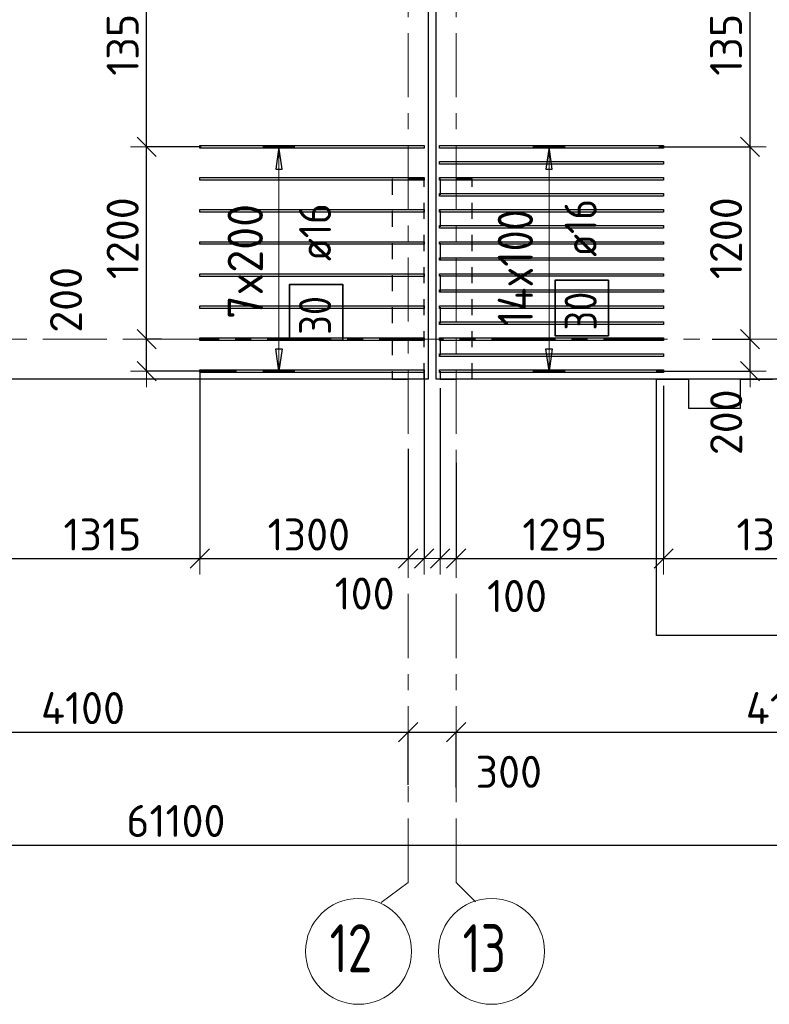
# Model space of a CAD drawing. Header units: metres. Extents: x -38 to 107, y -15 to 21.
# Tile 26 of 167: x 30 to 35, y -4 to 2. Entities that reach past the tile are written whole.
import ezdxf

# ---------------------------------------------------------------- set-up
doc = ezdxf.new("R2010")
doc.units = ezdxf.units.M
doc.header["$PDMODE"] = 65
for name, pattern in [('______11', [0.5, 0.4, -0.05, 0, -0.05]), ('______2', [0.0405, 0.03, -0.0105]), ('______5', [1.1, 0.8, -0.1, 0.1, -0.1])]:
    doc.linetypes.add(name, pattern=pattern)
for name, color, linetype, lineweight in [('XR$2$Осевая линия (1)', 7, '______5', 13), ('XR$2$Размерная линия (1)', 7, 'Continuous', 13), ('XR$4$Перекрытие (1)', 7, 'Continuous', 35), ('XR$4$Размерная линия (1)', 7, 'Continuous', 13)]:
    doc.layers.add(name, color=color, linetype=linetype, lineweight=lineweight)
doc.layers.add('XR$4$Арм.стержн.Доп. Арм верхн.зоны Х', color=7, linetype='Continuous', lineweight=35, true_color=0x8c8cff)
doc.layers.add('XR$6$Стена_ бетон несущ.', color=7, linetype='Continuous', lineweight=70, true_color=0xb4b496)
doc.styles.add('ISOCPEUR', font='txt')
doc.dimstyles.new('DIMSTYLE_3', dxfattribs={"dimtxt": 0.2, "dimasz": 0.2, "dimexe": 0, "dimexo": 0, "dimgap": 0.1, "dimtad": 2, "dimdec": 0, "dimlfac": 1000, "dimrnd": 5, "dimzin": 12, "dimdsep": 46, "dimtxsty": 'ISOCPEUR', "dimblk1": 'ALL_ML_STRICH', "dimblk2": 'ALL_ML_STRICH', "dimsah": 1, "dimcen": 0, "dimclrd": 7, "dimclre": 256, "dimclrt": 7, "dimadec": 0, "dimazin": 0, "dimtfac": 1, "dimtdec": 0, "dimtix": 1, "dimtmove": 2, "dimatfit": 3, "dimfxl": 0, "dimtzin": 0, "dimlwd": 0, "dimlwe": -3, "dimarcsym": 0})
doc.dimstyles.new('DIMSTYLE_33', dxfattribs={"dimtxt": 0.2, "dimasz": 0.2, "dimexe": 0, "dimexo": 0, "dimgap": 0.1, "dimtad": 2, "dimdec": 0, "dimlfac": 1000, "dimrnd": 5, "dimzin": 12, "dimdsep": 46, "dimtxsty": 'ISOCPEUR', "dimblk1": 'ALL_ML_STRICH', "dimblk2": 'ALL_ML_STRICH', "dimsah": 1, "dimcen": 0, "dimclrd": 7, "dimclre": 256, "dimclrt": 7, "dimadec": 0, "dimazin": 0, "dimtfac": 1, "dimtdec": 0, "dimtix": 1, "dimtmove": 2, "dimatfit": 3, "dimfxl": 0, "dimtvp": 1.2, "dimtzin": 0, "dimlwd": 0, "dimlwe": -3, "dimarcsym": 0})
doc.dimstyles.new('DIMSTYLE_34', dxfattribs={"dimtxt": 0.2, "dimasz": 0.2, "dimexe": 0, "dimexo": 0, "dimgap": 0.1, "dimtad": 0, "dimdec": 0, "dimlfac": 1000, "dimrnd": 5, "dimzin": 12, "dimdsep": 46, "dimtxsty": 'ISOCPEUR', "dimblk1": 'ALL_ML_STRICH', "dimblk2": 'ALL_ML_STRICH', "dimsah": 1, "dimcen": 0, "dimclrd": 7, "dimclre": 256, "dimclrt": 7, "dimadec": 0, "dimazin": 0, "dimtfac": 1, "dimtdec": 0, "dimtix": 1, "dimtmove": 2, "dimatfit": 3, "dimfxl": 0, "dimtvp": 1.2, "dimtzin": 0, "dimlwd": 0, "dimlwe": -3, "dimarcsym": 0})
doc.dimstyles.new('DIMSTYLE_4', dxfattribs={"dimtxt": 0.2, "dimasz": 0.2, "dimexe": 0, "dimexo": 0, "dimgap": 0.1, "dimtad": 0, "dimdec": 0, "dimlfac": 1000, "dimrnd": 5, "dimzin": 12, "dimdsep": 46, "dimtxsty": 'ISOCPEUR', "dimblk1": 'ALL_ML_STRICH', "dimblk2": 'ALL_ML_STRICH', "dimsah": 1, "dimcen": 0, "dimclrd": 7, "dimclre": 256, "dimclrt": 7, "dimadec": 0, "dimazin": 0, "dimtfac": 1, "dimtdec": 0, "dimtix": 1, "dimtmove": 2, "dimatfit": 3, "dimfxl": 0, "dimtvp": 1.2, "dimtzin": 0, "dimlwd": 0, "dimlwe": -3, "dimarcsym": 0})

# ---------------------------------------------------------------- blocks, each defined once
blk = doc.blocks.new('ALL_ML_STRICH')
at = {"color": 0, "linetype": 'ByBlock', "lineweight": -2}
for p, q in [((0, -0.5), (0, 0.5)), ((-1, 0), (0.5, 0)), ((-0.3, -0.3), (0.3, 0.3))]:
    blk.add_line(p, q, dxfattribs=at)
blk = doc.blocks.new('*D12')
at = {"layer": 'DEFPOINTS', "color": 7, "linetype": 'Continuous', "lineweight": 13, "transparency": 33554687}
for p in [(0.5, -3.1033), (0.5, -3.1563), (61.6, -3.1401)]:
    blk.add_point(p, dxfattribs=at)
at = {"layer": 'XR$2$Размерная линия (1)', "color": 9, "linetype": 'Continuous', "lineweight": -2, "true_color": 0xc7c7c7, "transparency": 33554687}
for p, q in [((0.5, -3.1233), (0.5, -3.1563)), ((61.6, -3.1563), (61.6, -3.1563))]:
    blk.add_line(p, q, dxfattribs=at)
at = {"layer": 'XR$2$Размерная линия (1)', "color": 7, "linetype": 'Continuous', "lineweight": -2, "transparency": 33554687}
blk.add_line((0.5, -3.1563), (61.6, -3.1563), dxfattribs=at)
at = {"layer": 'XR$2$Размерная линия (1)', "color": 7, "linetype": 'Continuous', "lineweight": 13, "transparency": 33554687, "xscale": 0.2, "yscale": 0.2, "zscale": 0.2, "rotation": 180}
blk.add_blockref('ALL_ML_STRICH', (0.5, -3.1563), dxfattribs=at)
at = {"layer": 'XR$2$Размерная линия (1)', "color": 7, "linetype": 'Continuous', "lineweight": 13, "transparency": 33554687, "xscale": 0.2, "yscale": 0.2, "zscale": 0.2}
blk.add_blockref('ALL_ML_STRICH', (61.6, -3.1563), dxfattribs=at)
at = {"layer": 'XR$2$Размерная линия (1)', "color": 7, "linetype": 'Continuous', "lineweight": 13, "transparency": 33554687, "insert": (31.1, -3.0063), "char_height": 0.2, "width": 1, "attachment_point": 5, "style": 'ISOCPEUR'}
blk.add_mtext('\\A1;{61100}', dxfattribs=at)
blk = doc.blocks.new('*D19')
at = {"layer": 'DEFPOINTS', "color": 7, "linetype": 'Continuous', "lineweight": 13, "transparency": 33554687}
for p in [(28.45, -2.452), (32.55, -2.8016), (28.45, -3.6233)]:
    blk.add_point(p, dxfattribs=at)
at = {"layer": 'XR$2$Размерная линия (1)', "color": 9, "linetype": 'Continuous', "lineweight": -2, "true_color": 0xc7c7c7, "transparency": 33554687}
for p, q in [((28.45, -3.6033), (28.45, -2.452)), ((32.55, -2.7816), (32.55, -2.452))]:
    blk.add_line(p, q, dxfattribs=at)
at = {"layer": 'XR$2$Размерная линия (1)', "color": 7, "linetype": 'Continuous', "lineweight": -2, "transparency": 33554687}
blk.add_line((28.45, -2.452), (32.55, -2.452), dxfattribs=at)
at = {"layer": 'XR$2$Размерная линия (1)', "color": 7, "linetype": 'Continuous', "lineweight": 13, "transparency": 33554687, "xscale": 0.2, "yscale": 0.2, "zscale": 0.2, "rotation": 180}
blk.add_blockref('ALL_ML_STRICH', (28.45, -2.452), dxfattribs=at)
at = {"layer": 'XR$2$Размерная линия (1)', "color": 7, "linetype": 'Continuous', "lineweight": 13, "transparency": 33554687, "xscale": 0.2, "yscale": 0.2, "zscale": 0.2}
blk.add_blockref('ALL_ML_STRICH', (32.55, -2.452), dxfattribs=at)
at = {"layer": 'XR$2$Размерная линия (1)', "color": 7, "linetype": 'Continuous', "lineweight": 13, "transparency": 33554687, "insert": (30.52, -2.302), "char_height": 0.2, "width": 0.8, "attachment_point": 5, "style": 'ISOCPEUR'}
blk.add_mtext('\\A1;{4100}', dxfattribs=at)
blk = doc.blocks.new('*D20')
at = {"layer": 'DEFPOINTS', "color": 7, "linetype": 'Continuous', "lineweight": 13, "transparency": 33554687}
for p in [(32.55, -2.452), (32.55, -2.8016), (32.85, -2.8182)]:
    blk.add_point(p, dxfattribs=at)
at = {"layer": 'XR$2$Размерная линия (1)', "color": 9, "linetype": 'Continuous', "lineweight": -2, "true_color": 0xc7c7c7, "transparency": 33554687}
for p, q in [((32.55, -2.7816), (32.55, -2.452)), ((32.85, -2.7982), (32.85, -2.452))]:
    blk.add_line(p, q, dxfattribs=at)
at = {"layer": 'XR$2$Размерная линия (1)', "color": 7, "linetype": 'Continuous', "lineweight": -2, "transparency": 33554687}
blk.add_line((32.55, -2.452), (32.85, -2.452), dxfattribs=at)
at = {"layer": 'XR$2$Размерная линия (1)', "color": 7, "linetype": 'Continuous', "lineweight": 13, "transparency": 33554687, "xscale": 0.2, "yscale": 0.2, "zscale": 0.2, "rotation": 180}
blk.add_blockref('ALL_ML_STRICH', (32.55, -2.452), dxfattribs=at)
at = {"layer": 'XR$2$Размерная линия (1)', "color": 7, "linetype": 'Continuous', "lineweight": 13, "transparency": 33554687, "xscale": 0.2, "yscale": 0.2, "zscale": 0.2}
blk.add_blockref('ALL_ML_STRICH', (32.85, -2.452), dxfattribs=at)
at = {"layer": 'XR$2$Размерная линия (1)', "color": 7, "linetype": 'Continuous', "lineweight": 13, "transparency": 33554687, "insert": (33.1784, -2.6996), "char_height": 0.2, "width": 0.6, "attachment_point": 5, "style": 'ISOCPEUR'}
blk.add_mtext('\\A1;{300}', dxfattribs=at)
blk = doc.blocks.new('*D21')
at = {"layer": 'DEFPOINTS', "color": 7, "linetype": 'Continuous', "lineweight": 13, "transparency": 33554687}
for p in [(36.95, -1.6172), (32.85, -2.452), (32.85, -2.8182)]:
    blk.add_point(p, dxfattribs=at)
at = {"layer": 'XR$2$Размерная линия (1)', "color": 9, "linetype": 'Continuous', "lineweight": -2, "true_color": 0xc7c7c7, "transparency": 33554687}
for p, q in [((36.95, -1.6372), (36.95, -2.452)), ((32.85, -2.7982), (32.85, -2.452))]:
    blk.add_line(p, q, dxfattribs=at)
at = {"layer": 'XR$2$Размерная линия (1)', "color": 7, "linetype": 'Continuous', "lineweight": -2, "transparency": 33554687}
blk.add_line((32.85, -2.452), (36.95, -2.452), dxfattribs=at)
at = {"layer": 'XR$2$Размерная линия (1)', "color": 7, "linetype": 'Continuous', "lineweight": 13, "transparency": 33554687, "xscale": 0.2, "yscale": 0.2, "zscale": 0.2, "rotation": 180}
blk.add_blockref('ALL_ML_STRICH', (32.85, -2.452), dxfattribs=at)
at = {"layer": 'XR$2$Размерная линия (1)', "color": 7, "linetype": 'Continuous', "lineweight": 13, "transparency": 33554687, "xscale": 0.2, "yscale": 0.2, "zscale": 0.2}
blk.add_blockref('ALL_ML_STRICH', (36.95, -2.452), dxfattribs=at)
at = {"layer": 'XR$2$Размерная линия (1)', "color": 7, "linetype": 'Continuous', "lineweight": 13, "transparency": 33554687, "insert": (34.92, -2.302), "char_height": 0.2, "width": 0.8, "attachment_point": 5, "style": 'ISOCPEUR'}
blk.add_mtext('\\A1;{4100}', dxfattribs=at)
blk = doc.blocks.new('*D380')
at = {"layer": 'DEFPOINTS', "color": 7, "linetype": 'Continuous', "lineweight": 13, "transparency": 33554687}
for p in [(31.0307, 0), (30.9177, -0.1998), (31.4996, -0.1998)]:
    blk.add_point(p, dxfattribs=at)
at = {"layer": 'XR$4$Размерная линия (1)', "color": 9, "linetype": 'Continuous', "lineweight": -2, "true_color": 0xc7c7c7, "transparency": 33554687}
for p, q in [((31.0107, 0), (30.9177, 0)), ((31.4796, -0.1998), (30.9177, -0.1998))]:
    blk.add_line(p, q, dxfattribs=at)
at = {"layer": 'XR$4$Размерная линия (1)', "color": 7, "linetype": 'Continuous', "lineweight": -2, "transparency": 33554687}
blk.add_line((30.9177, -0.1998), (30.9177, 0), dxfattribs=at)
at = {"layer": 'XR$4$Размерная линия (1)', "color": 7, "linetype": 'Continuous', "lineweight": 13, "transparency": 33554687, "xscale": 0.2, "yscale": 0.2, "zscale": 0.2}
for p, rotation in [((30.9177, 0), 90), ((30.9177, -0.1998), 270)]:
    blk.add_blockref('ALL_ML_STRICH', p, dxfattribs=dict(at, rotation=rotation))
at = {"layer": 'XR$4$Размерная линия (1)', "color": 7, "linetype": 'Continuous', "lineweight": 13, "transparency": 33554687, "insert": (30.4143, 0.2454), "char_height": 0.2, "width": 0.6, "attachment_point": 5, "rotation": 90, "style": 'ISOCPEUR'}
blk.add_mtext('\\A1;{200}', dxfattribs=at)
blk = doc.blocks.new('*D381')
at = {"layer": 'DEFPOINTS', "color": 7, "linetype": 'Continuous', "lineweight": 13, "transparency": 33554687}
for p in [(31.2784, 1.2), (30.9177, 0), (31.0307, 0)]:
    blk.add_point(p, dxfattribs=at)
at = {"layer": 'XR$4$Размерная линия (1)', "color": 9, "linetype": 'Continuous', "lineweight": -2, "true_color": 0xc7c7c7, "transparency": 33554687}
for p, q in [((31.2584, 1.2), (30.9177, 1.2)), ((31.0107, 0), (30.9177, 0))]:
    blk.add_line(p, q, dxfattribs=at)
at = {"layer": 'XR$4$Размерная линия (1)', "color": 7, "linetype": 'Continuous', "lineweight": -2, "transparency": 33554687}
blk.add_line((30.9177, 0), (30.9177, 1.2), dxfattribs=at)
at = {"layer": 'XR$4$Размерная линия (1)', "color": 7, "linetype": 'Continuous', "lineweight": 13, "transparency": 33554687, "xscale": 0.2, "yscale": 0.2, "zscale": 0.2}
for p, rotation in [((30.9177, 1.2), 90), ((30.9177, 0), 270)]:
    blk.add_blockref('ALL_ML_STRICH', p, dxfattribs=dict(at, rotation=rotation))
at = {"layer": 'XR$4$Размерная линия (1)', "color": 7, "linetype": 'Continuous', "lineweight": 13, "transparency": 33554687, "insert": (30.7677, 0.63), "char_height": 0.2, "width": 0.8, "attachment_point": 5, "rotation": 90, "style": 'ISOCPEUR'}
blk.add_mtext('\\A1;{1200}', dxfattribs=at)
blk = doc.blocks.new('*D382')
at = {"layer": 'DEFPOINTS', "color": 7, "linetype": 'Continuous', "lineweight": 13, "transparency": 33554687}
for p in [(31.2924, 2.5508), (30.9177, 1.2), (31.2784, 1.2)]:
    blk.add_point(p, dxfattribs=at)
at = {"layer": 'XR$4$Размерная линия (1)', "color": 9, "linetype": 'Continuous', "lineweight": -2, "true_color": 0xc7c7c7, "transparency": 33554687}
for p, q in [((31.2724, 2.5508), (30.9177, 2.5508)), ((31.2584, 1.2), (30.9177, 1.2))]:
    blk.add_line(p, q, dxfattribs=at)
at = {"layer": 'XR$4$Размерная линия (1)', "color": 7, "linetype": 'Continuous', "lineweight": -2, "transparency": 33554687}
blk.add_line((30.9177, 1.2), (30.9177, 2.5508), dxfattribs=at)
at = {"layer": 'XR$4$Размерная линия (1)', "color": 7, "linetype": 'Continuous', "lineweight": 13, "transparency": 33554687, "xscale": 0.2, "yscale": 0.2, "zscale": 0.2}
for p, rotation in [((30.9177, 2.5508), 90), ((30.9177, 1.2), 270)]:
    blk.add_blockref('ALL_ML_STRICH', p, dxfattribs=dict(at, rotation=rotation))
at = {"layer": 'XR$4$Размерная линия (1)', "color": 7, "linetype": 'Continuous', "lineweight": 13, "transparency": 33554687, "insert": (30.7677, 1.9054), "char_height": 0.2, "width": 0.8, "attachment_point": 5, "rotation": 90, "style": 'ISOCPEUR'}
blk.add_mtext('\\A1;{1350}', dxfattribs=at)
blk = doc.blocks.new('*D476')
at = {"layer": 'DEFPOINTS', "color": 7, "linetype": 'Continuous', "lineweight": 13, "transparency": 33554687}
for p in [(34.4271, 0), (34.0785, -0.1998), (34.6844, -0.1998)]:
    blk.add_point(p, dxfattribs=at)
at = {"layer": 'XR$4$Размерная линия (1)', "color": 9, "linetype": 'Continuous', "lineweight": -2, "true_color": 0xc7c7c7, "transparency": 33554687}
for p, q in [((34.4471, 0), (34.6844, 0)), ((34.0985, -0.1998), (34.6844, -0.1998))]:
    blk.add_line(p, q, dxfattribs=at)
at = {"layer": 'XR$4$Размерная линия (1)', "color": 7, "linetype": 'Continuous', "lineweight": -2, "transparency": 33554687}
blk.add_line((34.6844, -0.1998), (34.6844, 0), dxfattribs=at)
at = {"layer": 'XR$4$Размерная линия (1)', "color": 7, "linetype": 'Continuous', "lineweight": 13, "transparency": 33554687, "xscale": 0.2, "yscale": 0.2, "zscale": 0.2}
for p, rotation in [((34.6844, 0), 90), ((34.6844, -0.1998), 270)]:
    blk.add_blockref('ALL_ML_STRICH', p, dxfattribs=dict(at, rotation=rotation))
at = {"layer": 'XR$4$Размерная линия (1)', "color": 7, "linetype": 'Continuous', "lineweight": 13, "transparency": 33554687, "insert": (34.5356, -0.5185), "char_height": 0.2, "width": 0.6, "attachment_point": 5, "rotation": 90, "style": 'ISOCPEUR'}
blk.add_mtext('\\A1;{200}', dxfattribs=at)
blk = doc.blocks.new('*D477')
at = {"layer": 'DEFPOINTS', "color": 7, "linetype": 'Continuous', "lineweight": 13, "transparency": 33554687}
for p in [(34.095, 1.2002), (34.4271, 0), (34.6844, 0)]:
    blk.add_point(p, dxfattribs=at)
at = {"layer": 'XR$4$Размерная линия (1)', "color": 9, "linetype": 'Continuous', "lineweight": -2, "true_color": 0xc7c7c7, "transparency": 33554687}
for p, q in [((34.115, 1.2002), (34.6844, 1.2002)), ((34.4471, 0), (34.6844, 0))]:
    blk.add_line(p, q, dxfattribs=at)
at = {"layer": 'XR$4$Размерная линия (1)', "color": 7, "linetype": 'Continuous', "lineweight": -2, "transparency": 33554687}
blk.add_line((34.6844, 0), (34.6844, 1.2002), dxfattribs=at)
at = {"layer": 'XR$4$Размерная линия (1)', "color": 7, "linetype": 'Continuous', "lineweight": 13, "transparency": 33554687, "xscale": 0.2, "yscale": 0.2, "zscale": 0.2}
for p, rotation in [((34.6844, 1.2002), 90), ((34.6844, 0), 270)]:
    blk.add_blockref('ALL_ML_STRICH', p, dxfattribs=dict(at, rotation=rotation))
at = {"layer": 'XR$4$Размерная линия (1)', "color": 7, "linetype": 'Continuous', "lineweight": 13, "transparency": 33554687, "insert": (34.5344, 0.6301), "char_height": 0.2, "width": 0.8, "attachment_point": 5, "rotation": 90, "style": 'ISOCPEUR'}
blk.add_mtext('\\A1;{1200}', dxfattribs=at)
blk = doc.blocks.new('*D478')
at = {"layer": 'DEFPOINTS', "color": 7, "linetype": 'Continuous', "lineweight": 13, "transparency": 33554687}
for p in [(34.1067, 2.5505), (34.095, 1.2002), (34.6844, 1.2002)]:
    blk.add_point(p, dxfattribs=at)
at = {"layer": 'XR$4$Размерная линия (1)', "color": 9, "linetype": 'Continuous', "lineweight": -2, "true_color": 0xc7c7c7, "transparency": 33554687}
for p, q in [((34.1267, 2.5505), (34.6844, 2.5505)), ((34.115, 1.2002), (34.6844, 1.2002))]:
    blk.add_line(p, q, dxfattribs=at)
at = {"layer": 'XR$4$Размерная линия (1)', "color": 7, "linetype": 'Continuous', "lineweight": -2, "transparency": 33554687}
blk.add_line((34.6844, 1.2002), (34.6844, 2.5505), dxfattribs=at)
at = {"layer": 'XR$4$Размерная линия (1)', "color": 7, "linetype": 'Continuous', "lineweight": 13, "transparency": 33554687, "xscale": 0.2, "yscale": 0.2, "zscale": 0.2}
for p, rotation in [((34.6844, 2.5505), 90), ((34.6844, 1.2002), 270)]:
    blk.add_blockref('ALL_ML_STRICH', p, dxfattribs=dict(at, rotation=rotation))
at = {"layer": 'XR$4$Размерная линия (1)', "color": 7, "linetype": 'Continuous', "lineweight": 13, "transparency": 33554687, "insert": (34.5344, 1.9054), "char_height": 0.2, "width": 0.8, "attachment_point": 5, "rotation": 90, "style": 'ISOCPEUR'}
blk.add_mtext('\\A1;{1350}', dxfattribs=at)
blk = doc.blocks.new('*D571')
at = {"layer": 'DEFPOINTS', "color": 7, "linetype": 'Continuous', "lineweight": 13, "transparency": 33554687}
for p in [(29.9329, -0.1123), (31.25, -0.192), (29.9329, -1.369)]:
    blk.add_point(p, dxfattribs=at)
at = {"layer": 'XR$4$Размерная линия (1)', "color": 9, "linetype": 'Continuous', "lineweight": -2, "true_color": 0xc7c7c7, "transparency": 33554687}
for p, q in [((29.9329, -0.1323), (29.9329, -1.369)), ((31.25, -0.212), (31.25, -1.369))]:
    blk.add_line(p, q, dxfattribs=at)
at = {"layer": 'XR$4$Размерная линия (1)', "color": 7, "linetype": 'Continuous', "lineweight": -2, "transparency": 33554687}
blk.add_line((29.9329, -1.369), (31.25, -1.369), dxfattribs=at)
at = {"layer": 'XR$4$Размерная линия (1)', "color": 7, "linetype": 'Continuous', "lineweight": 13, "transparency": 33554687, "xscale": 0.2, "yscale": 0.2, "zscale": 0.2, "rotation": 180}
blk.add_blockref('ALL_ML_STRICH', (29.9329, -1.369), dxfattribs=at)
at = {"layer": 'XR$4$Размерная линия (1)', "color": 7, "linetype": 'Continuous', "lineweight": 13, "transparency": 33554687, "xscale": 0.2, "yscale": 0.2, "zscale": 0.2}
blk.add_blockref('ALL_ML_STRICH', (31.25, -1.369), dxfattribs=at)
at = {"layer": 'XR$4$Размерная линия (1)', "color": 7, "linetype": 'Continuous', "lineweight": 13, "transparency": 33554687, "insert": (30.6414, -1.219), "char_height": 0.2, "width": 0.8, "attachment_point": 5, "style": 'ISOCPEUR'}
blk.add_mtext('\\A1;{1315}', dxfattribs=at)
blk = doc.blocks.new('*D572')
at = {"layer": 'DEFPOINTS', "color": 7, "linetype": 'Continuous', "lineweight": 13, "transparency": 33554687}
for p in [(31.25, -0.192), (32.55, -0.6652), (31.25, -1.369)]:
    blk.add_point(p, dxfattribs=at)
at = {"layer": 'XR$4$Размерная линия (1)', "color": 9, "linetype": 'Continuous', "lineweight": -2, "true_color": 0xc7c7c7, "transparency": 33554687}
for p, q in [((31.25, -0.212), (31.25, -1.369)), ((32.55, -0.6852), (32.55, -1.369))]:
    blk.add_line(p, q, dxfattribs=at)
at = {"layer": 'XR$4$Размерная линия (1)', "color": 7, "linetype": 'Continuous', "lineweight": -2, "transparency": 33554687}
blk.add_line((31.25, -1.369), (32.55, -1.369), dxfattribs=at)
at = {"layer": 'XR$4$Размерная линия (1)', "color": 7, "linetype": 'Continuous', "lineweight": 13, "transparency": 33554687, "xscale": 0.2, "yscale": 0.2, "zscale": 0.2, "rotation": 180}
blk.add_blockref('ALL_ML_STRICH', (31.25, -1.369), dxfattribs=at)
at = {"layer": 'XR$4$Размерная линия (1)', "color": 7, "linetype": 'Continuous', "lineweight": 13, "transparency": 33554687, "xscale": 0.2, "yscale": 0.2, "zscale": 0.2}
blk.add_blockref('ALL_ML_STRICH', (32.55, -1.369), dxfattribs=at)
at = {"layer": 'XR$4$Размерная линия (1)', "color": 7, "linetype": 'Continuous', "lineweight": 13, "transparency": 33554687, "insert": (31.93, -1.219), "char_height": 0.2, "width": 0.8, "attachment_point": 5, "style": 'ISOCPEUR'}
blk.add_mtext('\\A1;{1300}', dxfattribs=at)
blk = doc.blocks.new('*D573')
at = {"layer": 'DEFPOINTS', "color": 7, "linetype": 'Continuous', "lineweight": 13, "transparency": 33554687}
for p in [(32.65, -0.1928), (32.55, -0.6652), (32.55, -1.369)]:
    blk.add_point(p, dxfattribs=at)
at = {"layer": 'XR$4$Размерная линия (1)', "color": 9, "linetype": 'Continuous', "lineweight": -2, "true_color": 0xc7c7c7, "transparency": 33554687}
for p, q in [((32.65, -0.2128), (32.65, -1.369)), ((32.55, -0.6852), (32.55, -1.369))]:
    blk.add_line(p, q, dxfattribs=at)
at = {"layer": 'XR$4$Размерная линия (1)', "color": 7, "linetype": 'Continuous', "lineweight": -2, "transparency": 33554687}
blk.add_line((32.55, -1.369), (32.65, -1.369), dxfattribs=at)
at = {"layer": 'XR$4$Размерная линия (1)', "color": 7, "linetype": 'Continuous', "lineweight": 13, "transparency": 33554687, "xscale": 0.2, "yscale": 0.2, "zscale": 0.2, "rotation": 180}
blk.add_blockref('ALL_ML_STRICH', (32.55, -1.369), dxfattribs=at)
at = {"layer": 'XR$4$Размерная линия (1)', "color": 7, "linetype": 'Continuous', "lineweight": 13, "transparency": 33554687, "xscale": 0.2, "yscale": 0.2, "zscale": 0.2}
blk.add_blockref('ALL_ML_STRICH', (32.65, -1.369), dxfattribs=at)
at = {"layer": 'XR$4$Размерная линия (1)', "color": 7, "linetype": 'Continuous', "lineweight": 13, "transparency": 33554687, "insert": (32.2784, -1.5873), "char_height": 0.2, "width": 0.6, "attachment_point": 5, "style": 'ISOCPEUR'}
blk.add_mtext('\\A1;{100}', dxfattribs=at)
blk = doc.blocks.new('*D667')
at = {"layer": 'DEFPOINTS', "color": 7, "linetype": 'Continuous', "lineweight": 13, "transparency": 33554687}
for p in [(32.75, -0.2068), (32.85, -0.6711), (32.75, -1.369)]:
    blk.add_point(p, dxfattribs=at)
at = {"layer": 'XR$4$Размерная линия (1)', "color": 9, "linetype": 'Continuous', "lineweight": -2, "true_color": 0xc7c7c7, "transparency": 33554687}
for p, q in [((32.75, -0.3068), (32.75, -1.369)), ((32.85, -0.7711), (32.85, -1.369))]:
    blk.add_line(p, q, dxfattribs=at)
at = {"layer": 'XR$4$Размерная линия (1)', "color": 7, "linetype": 'Continuous', "lineweight": -2, "transparency": 33554687}
blk.add_line((32.75, -1.369), (32.85, -1.369), dxfattribs=at)
at = {"layer": 'XR$4$Размерная линия (1)', "color": 7, "linetype": 'Continuous', "lineweight": 13, "transparency": 33554687, "xscale": 0.2, "yscale": 0.2, "zscale": 0.2, "rotation": 180}
blk.add_blockref('ALL_ML_STRICH', (32.75, -1.369), dxfattribs=at)
at = {"layer": 'XR$4$Размерная линия (1)', "color": 7, "linetype": 'Continuous', "lineweight": 13, "transparency": 33554687, "xscale": 0.2, "yscale": 0.2, "zscale": 0.2}
blk.add_blockref('ALL_ML_STRICH', (32.85, -1.369), dxfattribs=at)
at = {"layer": 'XR$4$Размерная линия (1)', "color": 7, "linetype": 'Continuous', "lineweight": 13, "transparency": 33554687, "insert": (33.2297, -1.6029), "char_height": 0.2, "width": 0.6, "attachment_point": 5, "style": 'ISOCPEUR'}
blk.add_mtext('\\A1;{100}', dxfattribs=at)
blk = doc.blocks.new('*D668')
at = {"layer": 'DEFPOINTS', "color": 7, "linetype": 'Continuous', "lineweight": 13, "transparency": 33554687}
for p in [(34.145, -0.1918), (32.85, -0.6711), (32.85, -1.369)]:
    blk.add_point(p, dxfattribs=at)
at = {"layer": 'XR$4$Размерная линия (1)', "color": 9, "linetype": 'Continuous', "lineweight": -2, "true_color": 0xc7c7c7, "transparency": 33554687}
for p, q in [((34.145, -0.2918), (34.145, -1.369)), ((32.85, -0.7711), (32.85, -1.369))]:
    blk.add_line(p, q, dxfattribs=at)
at = {"layer": 'XR$4$Размерная линия (1)', "color": 7, "linetype": 'Continuous', "lineweight": -2, "transparency": 33554687}
blk.add_line((32.85, -1.369), (34.145, -1.369), dxfattribs=at)
at = {"layer": 'XR$4$Размерная линия (1)', "color": 7, "linetype": 'Continuous', "lineweight": 13, "transparency": 33554687, "xscale": 0.2, "yscale": 0.2, "zscale": 0.2, "rotation": 180}
blk.add_blockref('ALL_ML_STRICH', (32.85, -1.369), dxfattribs=at)
at = {"layer": 'XR$4$Размерная линия (1)', "color": 7, "linetype": 'Continuous', "lineweight": 13, "transparency": 33554687, "xscale": 0.2, "yscale": 0.2, "zscale": 0.2}
blk.add_blockref('ALL_ML_STRICH', (34.145, -1.369), dxfattribs=at)
at = {"layer": 'XR$4$Размерная линия (1)', "color": 7, "linetype": 'Continuous', "lineweight": 13, "transparency": 33554687, "insert": (33.5275, -1.219), "char_height": 0.2, "width": 0.8, "attachment_point": 5, "style": 'ISOCPEUR'}
blk.add_mtext('\\A1;{1295}', dxfattribs=at)
blk = doc.blocks.new('*D669')
at = {"layer": 'DEFPOINTS', "color": 7, "linetype": 'Continuous', "lineweight": 13, "transparency": 33554687}
for p in [(35.5129, -0.1274), (34.145, -0.1918), (34.145, -1.369)]:
    blk.add_point(p, dxfattribs=at)
at = {"layer": 'XR$4$Размерная линия (1)', "color": 9, "linetype": 'Continuous', "lineweight": -2, "true_color": 0xc7c7c7, "transparency": 33554687}
for p, q in [((35.5129, -0.2274), (35.5129, -1.369)), ((34.145, -0.2918), (34.145, -1.369))]:
    blk.add_line(p, q, dxfattribs=at)
at = {"layer": 'XR$4$Размерная линия (1)', "color": 7, "linetype": 'Continuous', "lineweight": -2, "transparency": 33554687}
blk.add_line((34.145, -1.369), (35.5129, -1.369), dxfattribs=at)
at = {"layer": 'XR$4$Размерная линия (1)', "color": 7, "linetype": 'Continuous', "lineweight": 13, "transparency": 33554687, "xscale": 0.2, "yscale": 0.2, "zscale": 0.2, "rotation": 180}
blk.add_blockref('ALL_ML_STRICH', (34.145, -1.369), dxfattribs=at)
at = {"layer": 'XR$4$Размерная линия (1)', "color": 7, "linetype": 'Continuous', "lineweight": 13, "transparency": 33554687, "xscale": 0.2, "yscale": 0.2, "zscale": 0.2}
blk.add_blockref('ALL_ML_STRICH', (35.5129, -1.369), dxfattribs=at)
at = {"layer": 'XR$4$Размерная линия (1)', "color": 7, "linetype": 'Continuous', "lineweight": 13, "transparency": 33554687, "insert": (34.8589, -1.219), "char_height": 0.2, "width": 0.8, "attachment_point": 5, "style": 'ISOCPEUR'}
blk.add_mtext('\\A1;{1370}', dxfattribs=at)

msp = doc.modelspace()

# ---------------------------------------------------------------- linework, layer by layer
at = {"layer": 'XR$2$Осевая линия (1)', "color": 253, "linetype": '______11', "lineweight": 13, "true_color": 0xa0a0a0, "transparency": 33554687}
for p, q in [((32.55, -3.39), (32.55, 19.78)), ((32.85, -3.39), (32.85, 19.78)), ((-2.63, 0), (62.6, 0)), ((32.3812, -3.5157), (32.55, -3.39)), ((32.85, -3.39), (32.9702, -3.5102))]:
    msp.add_line(p, q, dxfattribs=at)
at = {"layer": 'XR$2$Осевая линия (1)', "color": 7, "linetype": 'Continuous', "lineweight": 13, "transparency": 33554687}
for centre in [(32.2404, -3.8199), (33.0704, -3.8199)]:
    msp.add_circle(centre, 0.3304, dxfattribs=at)
at = {"layer": 'XR$4$Арм.стержн.Доп. Арм верхн.зоны Х', "color": 253, "linetype": 'Continuous', "lineweight": -3, "true_color": 0xa0a0a0, "transparency": 33554687}
for p, q in [((31.7434, 1.2), (31.6434, 1.2)), ((31.7434, 1.2), (31.8434, 1.2)), ((33.4294, 1.2002), (33.3294, 1.2002)), ((33.4294, 1.2002), (33.5294, 1.2002)), ((31.7434, -0.2), (31.6434, -0.2)), ((31.7434, -0.2), (31.8434, -0.2)), ((33.4294, -0.1998), (33.3294, -0.1998)), ((33.4294, -0.1998), (33.5294, -0.1998))]:
    msp.add_line(p, q, dxfattribs=at)
at = {"layer": 'XR$4$Арм.стержн.Доп. Арм верхн.зоны Х', "color": 7, "linetype": 'Continuous', "lineweight": 25, "transparency": 33554687}
for p, q in [((31.7434, 1.2), (31.7234, 1.06)), ((31.7634, 1.06), (31.7434, 1.2)), ((33.4294, 1.2002), (33.4094, 1.0602)), ((33.4494, 1.0602), (33.4294, 1.2002)), ((31.7234, 1.06), (31.7634, 1.06)), ((33.4094, 1.0602), (33.4494, 1.0602)), ((31.7434, -0.2), (31.7234, -0.06)), ((31.7234, -0.06), (31.7634, -0.06)), ((31.7634, -0.06), (31.7434, -0.2)), ((33.4294, -0.1998), (33.4094, -0.0598)), ((33.4094, -0.0598), (33.4494, -0.0598)), ((33.4494, -0.0598), (33.4294, -0.1998))]:
    msp.add_line(p, q, dxfattribs=at)
at = {"layer": 'XR$4$Арм.стержн.Доп. Арм верхн.зоны Х', "color": 7, "linetype": 'Continuous', "lineweight": 13, "transparency": 33554687}
for p, q in [((31.7434, 1.2), (31.7434, 1.2)), ((31.7434, -0.2), (31.7434, 1.2)), ((33.4294, 1.2002), (33.4294, 1.2002)), ((33.4294, -0.1998), (33.4294, 1.2002)), ((31.7434, -0.2), (31.7434, -0.2)), ((33.4294, -0.1998), (33.4294, -0.1998))]:
    msp.add_line(p, q, dxfattribs=at)
at = {"layer": 'XR$4$Арм.стержн.Доп. Арм верхн.зоны Х', "color": 7, "linetype": 'Continuous', "lineweight": 25, "transparency": 33554687}
for points in [[(32.65, 1.192), (31.25, 1.192), (31.25, 1.208), (32.65, 1.208), (32.65, 1.192)], [(32.745, 1.2082), (34.145, 1.2082), (34.145, 1.1922), (32.745, 1.1922), (32.745, 1.2082)], [(32.745, 1.1082), (34.145, 1.1082), (34.145, 1.0922), (32.745, 1.0922), (32.745, 1.1082)], [(32.65, 0.992), (31.25, 0.992), (31.25, 1.008), (32.65, 1.008), (32.65, 0.992)], [(32.745, 1.0082), (34.145, 1.0082), (34.145, 0.9922), (32.745, 0.9922), (32.745, 1.0082)], [(32.745, 0.9082), (34.145, 0.9082), (34.145, 0.8922), (32.745, 0.8922), (32.745, 0.9082)], [(32.65, 0.792), (31.25, 0.792), (31.25, 0.808), (32.65, 0.808), (32.65, 0.792)], [(32.745, 0.8082), (34.145, 0.8082), (34.145, 0.7922), (32.745, 0.7922), (32.745, 0.8082)], [(32.745, 0.7082), (34.145, 0.7082), (34.145, 0.6922), (32.745, 0.6922), (32.745, 0.7082)], [(32.65, 0.592), (31.25, 0.592), (31.25, 0.608), (32.65, 0.608), (32.65, 0.592)], [(32.745, 0.6082), (34.145, 0.6082), (34.145, 0.5922), (32.745, 0.5922), (32.745, 0.6082)], [(32.745, 0.5082), (34.145, 0.5082), (34.145, 0.4922), (32.745, 0.4922), (32.745, 0.5082)], [(32.65, 0.392), (31.25, 0.392), (31.25, 0.408), (32.65, 0.408), (32.65, 0.392)], [(32.745, 0.4082), (34.145, 0.4082), (34.145, 0.3922), (32.745, 0.3922), (32.745, 0.4082)], [(32.745, 0.3082), (34.145, 0.3082), (34.145, 0.2922), (32.745, 0.2922), (32.745, 0.3082)], [(32.65, 0.192), (31.25, 0.192), (31.25, 0.208), (32.65, 0.208), (32.65, 0.192)], [(32.745, 0.2082), (34.145, 0.2082), (34.145, 0.1922), (32.745, 0.1922), (32.745, 0.2082)], [(32.745, 0.1082), (34.145, 0.1082), (34.145, 0.0922), (32.745, 0.0922), (32.745, 0.1082)], [(32.65, -0.008), (31.25, -0.008), (31.25, 0.008), (32.65, 0.008), (32.65, -0.008)], [(32.745, 0.0082), (34.145, 0.0082), (34.145, -0.0078), (32.745, -0.0078), (32.745, 0.0082)], [(32.745, -0.0918), (34.145, -0.0918), (34.145, -0.1078), (32.745, -0.1078), (32.745, -0.0918)], [(32.65, -0.208), (31.25, -0.208), (31.25, -0.192), (32.65, -0.192), (32.65, -0.208)], [(32.745, -0.1918), (34.145, -0.1918), (34.145, -0.2078), (32.745, -0.2078), (32.745, -0.1918)]]:
    msp.add_lwpolyline(points, dxfattribs=at)
at = {"layer": 'XR$4$Арм.стержн.Доп. Арм верхн.зоны Х', "color": 7, "linetype": 'Continuous', "lineweight": 35, "transparency": 33554687}
for points in [[(32.1424, -0.0058), (32.1424, 0.3408), (31.8091, 0.3408), (31.8091, -0.0058), (32.1424, -0.0058)], [(33.8003, 0.0208), (33.8003, 0.3675), (33.467, 0.3675), (33.467, 0.0208), (33.8003, 0.0208)]]:
    msp.add_lwpolyline(points, dxfattribs=at)
at = {"layer": 'XR$4$Перекрытие (1)', "color": 7, "linetype": 'Continuous', "lineweight": 25, "transparency": 33554687}
for p, q in [((32.675, 16.6502), (32.675, -0.25)), ((32.725, -0.2498), (32.725, 16.4002)), ((32.675, -0.25), (28.75, -0.2499)), ((41.35, -0.2498), (32.725, -0.2498)), ((34.1, -0.5099), (34.1, -0.2499)), ((34.1, -0.2499), (34.3, -0.2499)), ((34.3, -0.2499), (34.3, -0.4298)), ((34.625, -0.4298), (34.625, -0.2499)), ((34.625, -0.2499), (34.825, -0.2499)), ((34.3, -0.4298), (34.625, -0.4298)), ((34.1, -1.8498), (34.1, -0.5099)), ((37.45, -1.8498), (34.1, -1.8498))]:
    msp.add_line(p, q, dxfattribs=at)
at = {"layer": 'XR$6$Стена_ бетон несущ.', "color": 253, "linetype": '______2', "lineweight": -3, "true_color": 0xa0a0a0, "transparency": 33554687}
for p, q in [((32.45, 1), (32.45, -0.25)), ((32.65, 1), (32.45, 1)), ((32.65, -0.25), (32.65, 1)), ((32.65, 1), (32.65, 1)), ((32.95, 1), (32.75, 1)), ((32.75, 1), (32.75, -0.25)), ((32.95, -0.25), (32.95, 1)), ((32.45, -0.25), (32.65, -0.25)), ((32.75, -0.25), (32.95, -0.25))]:
    msp.add_line(p, q, dxfattribs=at)

# ---------------------------------------------------------------- texts
at = {"layer": 'XR$2$Осевая линия (1)', "color": 7, "linetype": 'Continuous', "lineweight": 13, "transparency": 33554687, "char_height": 0.3, "width": 0.472281, "attachment_point": 7, "style": 'ISOCPEUR'}
for s, insert in [('\\W0.75;12', (32.0604, -3.9504)), ('\\W0.75;13', (32.8904, -3.9504))]:
    msp.add_mtext(s, dxfattribs=dict(at, insert=insert))
at = {"layer": 'XR$4$Арм.стержн.Доп. Арм верхн.зоны Х', "color": 7, "linetype": 'Continuous', "lineweight": 13, "transparency": 33554687, "char_height": 0.22, "attachment_point": 7, "rotation": 90, "style": 'ISOCPEUR'}
for s, insert, width in [('\\W0.87;14x100', (33.3294, 0.0822), 0.952835), ('\\W0.95;7x200', (31.6434, 0.126), 0.873359)]:
    msp.add_mtext(s, dxfattribs=dict(at, insert=insert, width=width))
at = {"layer": 'XR$4$Арм.стержн.Доп. Арм верхн.зоны Х', "color": 7, "linetype": 'Continuous', "lineweight": 25, "transparency": 33554687, "char_height": 0.2, "attachment_point": 7, "rotation": 90, "style": 'ISOCPEUR'}
for s, insert, width in [('\\W0.89; ø16 ', (33.727, 0.4008), 0.749105), ('\\W0.89; ø16 ', (32.0691, 0.3742), 0.749105), ('\\W0.87;30', (32.0691, 0.0275), 0.367208), ('\\W0.87;30', (33.727, 0.0541), 0.367208)]:
    msp.add_mtext(s, dxfattribs=dict(at, insert=insert, width=width))

# ---------------------------------------------------------------- dimensions: what is measured, and where the dimension line sits
at = {"layer": 'XR$2$Размерная линия (1)', "color": 7, "linetype": 'Continuous', "lineweight": 13, "transparency": 33554687}
for base, p1, p2, dimstyle, picture, middle in [((36.95, -2.452), (32.85, -2.7982), (36.95, -1.6372), 'DIMSTYLE_3', '*D21', (34.92, -2.302)), ((32.55, -2.452), (28.45, -3.6033), (32.55, -2.7816), 'DIMSTYLE_3', '*D19', (30.52, -2.302)), ((32.85, -2.452), (32.55, -2.7816), (32.85, -2.7982), 'DIMSTYLE_4', '*D20', (33.1784, -2.6996)), ((61.6, -3.1563), (0.5, -3.1233), (61.6, -3.1563), 'DIMSTYLE_3', '*D12', (31.1, -3.0063))]:
    dim = msp.add_linear_dim(base=base, p1=p1, p2=p2, dimstyle=dimstyle, override={"dimpost": '<>', "dimclrd": 7, "dimclre": 9, "dimclrt": 7, "dimlwd": 0, "dimlwe": 65533}, dxfattribs=at)
    dim.commit()
    dim.dimension.update_dxf_attribs({"geometry": picture, "text_midpoint": middle, "dimtype": 160})
at = {"layer": 'XR$4$Размерная линия (1)', "color": 7, "linetype": 'Continuous', "lineweight": 13, "transparency": 33554687}
for base, p1, p2, dimstyle, picture, middle in [((30.9177, 2.5508), (31.2584, 1.2), (31.2724, 2.5508), 'DIMSTYLE_3', '*D382', (30.7677, 1.9054)), ((34.6844, 2.5505), (34.115, 1.2002), (34.1267, 2.5505), 'DIMSTYLE_3', '*D478', (34.5344, 1.9054)), ((30.9177, 1.2), (31.0107, 0), (31.2584, 1.2), 'DIMSTYLE_3', '*D381', (30.7677, 0.63)), ((34.6844, 1.2002), (34.4471, 0), (34.115, 1.2002), 'DIMSTYLE_3', '*D477', (34.5344, 0.6301)), ((30.9177, 0), (31.4796, -0.1998), (31.0107, 0), 'DIMSTYLE_33', '*D380', (30.4143, 0.2454)), ((34.6844, 0), (34.0985, -0.1998), (34.4471, 0), 'DIMSTYLE_33', '*D476', (34.5356, -0.5185))]:
    dim = msp.add_linear_dim(base=base, p1=p1, p2=p2, angle=90, dimstyle=dimstyle, override={"dimpost": '<>', "dimclrd": 7, "dimclre": 9, "dimclrt": 7, "dimlwd": 0, "dimlwe": 65533}, dxfattribs=at)
    dim.commit()
    dim.dimension.update_dxf_attribs({"geometry": picture, "text_midpoint": middle, "dimtype": 160})
for base, p1, p2, dimstyle, picture, middle in [((31.25, -1.369), (29.9329, -0.1323), (31.25, -0.212), 'DIMSTYLE_3', '*D571', (30.6414, -1.219)), ((35.5129, -1.369), (34.145, -0.2918), (35.5129, -0.2274), 'DIMSTYLE_3', '*D669', (34.8589, -1.219)), ((32.55, -1.369), (31.25, -0.212), (32.55, -0.6852), 'DIMSTYLE_3', '*D572', (31.93, -1.219)), ((32.65, -1.369), (32.55, -0.6852), (32.65, -0.2128), 'DIMSTYLE_34', '*D573', (32.2784, -1.5873)), ((32.85, -1.369), (32.75, -0.3068), (32.85, -0.7711), 'DIMSTYLE_34', '*D667', (33.2297, -1.6029)), ((34.145, -1.369), (32.85, -0.7711), (34.145, -0.2918), 'DIMSTYLE_3', '*D668', (33.5275, -1.219))]:
    dim = msp.add_linear_dim(base=base, p1=p1, p2=p2, dimstyle=dimstyle, override={"dimpost": '<>', "dimclrd": 7, "dimclre": 9, "dimclrt": 7, "dimlwd": 0, "dimlwe": 65533}, dxfattribs=at)
    dim.commit()
    dim.dimension.update_dxf_attribs({"geometry": picture, "text_midpoint": middle, "dimtype": 160})

doc.saveas('drawing.dxf')
